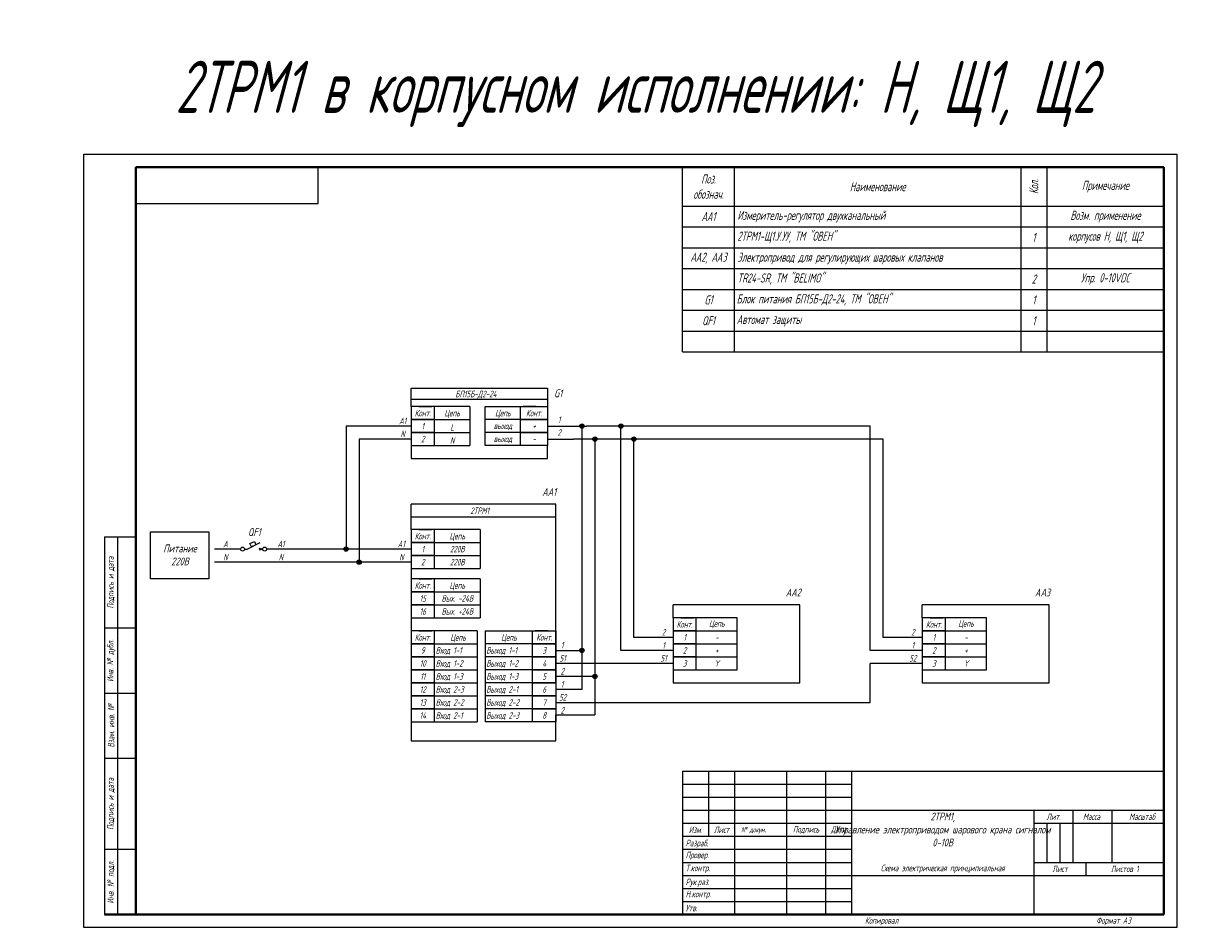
# Model space of a CAD drawing. Header units: millimetres. Extents: x -23 to 879, y 0 to 350.
# Tile 1 of 2: x -23 to 429, y 0 to 347. Entities that reach past the tile are written whole.
import ezdxf
from ezdxf.enums import TextEntityAlignment as Align

# ---------------------------------------------------------------- set-up
doc = ezdxf.new("R2010")
doc.units = ezdxf.units.MM
doc.styles.add('gost2304', font='Gost.shx', dxfattribs={"width": 0.8, "oblique": 15, "height": 2.5})
doc.styles.add('ДЛЯ текста', font='Gost.shx', dxfattribs={"width": 0.8, "oblique": 15, "height": 3.5})

msp = doc.modelspace()

# ---------------------------------------------------------------- hatches: boundary and pattern name
at = {"ltscale": 2}
h = msp.add_hatch(color=0, dxfattribs=at)
edge = h.paths.add_edge_path()
edge.add_arc((191.38, 192.55), 0.839, 0, 360)
h = msp.add_hatch(color=0, dxfattribs=at)
edge = h.paths.add_edge_path()
edge.add_arc((191.38, 192.55), 0.839, 0, 360)
h = msp.add_hatch(color=0, dxfattribs=at)
edge = h.paths.add_edge_path()
edge.add_arc((206.38, 192.55), 0.839, 0, 360)
h = msp.add_hatch(color=0, dxfattribs=at)
edge = h.paths.add_edge_path()
edge.add_arc((206.38, 192.55), 0.839, 0, 360)
h = msp.add_hatch(color=0, dxfattribs=at)
edge = h.paths.add_edge_path()
edge.add_arc((196.38, 187.55), 0.839, 0, 360)
h = msp.add_hatch(color=0, dxfattribs=at)
edge = h.paths.add_edge_path()
edge.add_arc((196.38, 187.55), 0.839, 0, 360)
h = msp.add_hatch(color=0, dxfattribs=at)
edge = h.paths.add_edge_path()
edge.add_arc((211.38, 187.55), 0.839, 0, 360)
h = msp.add_hatch(color=0, dxfattribs=at)
edge = h.paths.add_edge_path()
edge.add_arc((211.38, 187.55), 0.839, 0, 360)
h = msp.add_hatch(color=0, dxfattribs=at)
edge = h.paths.add_edge_path()
edge.add_arc((100.76, 145.29), 0.839, 0, 360)
h = msp.add_hatch(color=0, dxfattribs=at)
edge = h.paths.add_edge_path()
edge.add_arc((100.76, 145.29), 0.839, 0, 360)
h = msp.add_hatch(color=0, dxfattribs=at)
edge = h.paths.add_edge_path()
edge.add_arc((105.76, 140.29), 0.839, 0, 360)
h = msp.add_hatch(color=0, dxfattribs=at)
edge = h.paths.add_edge_path()
edge.add_arc((105.76, 140.29), 0.839, 0, 360)
h = msp.add_hatch(color=0, dxfattribs=at)
edge = h.paths.add_edge_path()
edge.add_arc((191.38, 106.41), 0.839, 0, 360)
h = msp.add_hatch(color=0, dxfattribs=at)
edge = h.paths.add_edge_path()
edge.add_arc((191.38, 106.41), 0.839, 0, 360)
h = msp.add_hatch(color=0, dxfattribs=at)
edge = h.paths.add_edge_path()
edge.add_arc((196.38, 96.41), 0.839, 0, 360)
h = msp.add_hatch(color=0, dxfattribs=at)
edge = h.paths.add_edge_path()
edge.add_arc((196.38, 96.41), 0.839, 0, 360)

# ---------------------------------------------------------------- linework, layer by layer
at = {"color": 0}
for p, q in [((0, 0), (0, 297)), ((0, 0), (0, 297)), ((90, 278), (90, 292)), ((90, 278), (90, 292)), ((20, 278), (90, 278)), ((20, 278), (90, 278)), ((20, 278), (90, 278)), ((20, 278), (90, 278)), ((128.72, 200.05), (133.72, 200.05)), ((128.72, 200.05), (133.72, 200.05)), ((173.82, 200.05), (168.82, 200.05)), ((173.82, 200.05), (168.82, 200.05)), ((128.72, 195.05), (133.72, 195.05)), ((128.72, 195.05), (133.72, 195.05)), ((173.82, 195.05), (168.82, 195.05)), ((173.82, 195.05), (168.82, 195.05)), ((8, 150), (8, 5)), ((8, 150), (20, 150)), ((13, 150), (13, 5)), ((128.72, 152.79), (133.72, 152.79)), ((61.75, 145.29), (62.75, 145.29)), ((62.75, 145.29), (67.75, 147.79)), ((67.36, 145.68), (68.14, 144.89)), ((67.36, 144.89), (68.14, 145.68)), ((68.75, 145.29), (67.75, 145.29)), ((128.72, 133.85), (133.72, 133.85)), ((229.34, 118.91), (234.34, 118.91)), ((229.34, 118.91), (234.34, 118.91)), ((325.12, 118.91), (330.12, 118.91)), ((325.12, 118.91), (330.12, 118.91)), ((8, 115), (20, 115)), ((128.72, 113.91), (133.72, 113.91)), ((178.41, 113.91), (173.41, 113.91)), ((229.34, 113.91), (234.34, 113.91)), ((229.34, 113.91), (234.34, 113.91)), ((325.12, 113.91), (330.12, 113.91)), ((325.12, 113.91), (330.12, 113.91)), ((128.72, 108.91), (133.72, 108.91)), ((178.41, 108.91), (173.41, 108.91)), ((229.34, 108.91), (234.34, 108.91)), ((229.34, 108.91), (234.34, 108.91)), ((325.12, 108.91), (330.12, 108.91)), ((325.12, 108.91), (330.12, 108.91)), ((128.72, 103.91), (133.72, 103.91)), ((178.41, 103.91), (173.41, 103.91)), ((8, 90), (20, 90)), ((128.72, 83.91), (133.72, 83.91)), ((178.41, 83.91), (173.41, 83.91)), ((128.72, 78.91), (133.72, 78.91)), ((178.41, 78.91), (173.41, 78.91)), ((8, 65), (20, 65)), ((230, 60), (230, 5)), ((230, 60), (415, 60)), ((230, 60), (230, 5)), ((240, 60), (240, 35)), ((240, 60), (240, 35)), ((250, 60), (250, 5)), ((270, 60), (270, 5)), ((285, 60), (285, 5)), ((295, 60), (295, 5)), ((230, 55), (295, 55)), ((230, 50), (295, 50)), ((230, 45), (295, 45)), ((295, 45), (415, 45)), ((365, 45), (365, 5)), ((380, 45), (380, 25)), ((395, 45), (395, 25)), ((230, 40), (295, 40)), ((365, 40), (415, 40)), ((370, 40), (370, 25)), ((375, 40), (375, 25)), ((230, 35), (295, 35)), ((8, 30), (20, 30)), ((230, 30), (295, 30)), ((230, 25), (295, 25)), ((365, 25), (415, 25)), ((385, 25), (385, 20)), ((230, 20), (295, 20)), ((295, 20), (415, 20)), ((230, 15), (295, 15)), ((230, 15), (295, 15)), ((230, 10), (295, 10)), ((230, 10), (295, 10)), ((230, 5), (415, 5)), ((230, 5), (415, 5))]:
    msp.add_line(p, q, dxfattribs=at)
at = {"color": 0, "lineweight": 40}
for p, q in [((20, 292), (20, 5)), ((415, 292), (20, 292)), ((20, 292), (20, 5)), ((415, 292), (415, 5)), ((415, 5), (8, 5))]:
    msp.add_line(p, q, dxfattribs=at)
at = {"color": 0, "ltscale": 100}
for p, q in [((236, 292), (230, 292)), ((242, 292), (236, 292)), ((250, 292), (242, 292)), ((320, 292), (250, 292)), ((360, 292), (250, 292)), ((383, 292), (320, 292)), ((370, 292), (360, 292)), ((360, 292), (360, 221)), ((415, 292), (370, 292)), ((370, 292), (370, 221)), ((393, 292), (383, 292)), ((415, 292), (393, 292)), ((415, 292), (415, 277)), ((125.76, 200.05), (125.76, 207.15)), ((125.76, 207.15), (178.18, 207.15)), ((125.76, 200.05), (125.76, 207.15)), ((125.76, 207.15), (178.18, 207.15)), ((178.18, 207.15), (178.18, 200.05)), ((178.18, 207.15), (178.18, 200.05)), ((148.33, 200.05), (148.33, 185.05)), ((148.33, 200.05), (148.33, 185.05)), ((125.76, 152.79), (125.76, 162.5)), ((181.38, 162.5), (125.76, 162.5)), ((181.38, 94.38), (181.38, 162.5)), ((60.25, 145.29), (50.25, 145.29)), ((125.76, 145.29), (70.25, 145.29)), ((125.76, 140.29), (50.25, 140.29)), ((134.72, 137.79), (152.26, 137.79)), ((134.72, 118.85), (152.26, 118.85)), ((151.08, 113.91), (151.08, 78.91)), ((154.26, 113.91), (154.26, 78.91))]:
    msp.add_line(p, q, dxfattribs=at)
at = {"color": 7}
for p, q in [((230, 221), (230, 292)), ((230, 292), (415, 292)), ((250, 221), (250, 292)), ((230, 277), (415, 277)), ((230, 269), (415, 269)), ((230, 261), (415, 261)), ((230, 253), (415, 253)), ((230, 245), (415, 245)), ((230, 245), (415, 245)), ((230, 237), (415, 237)), ((230, 237), (415, 237)), ((230, 229), (415, 229)), ((230, 229), (415, 229)), ((230, 221), (415, 221)), ((230, 221), (415, 221)), ((230, 221), (415, 221)), ((230, 60), (415, 60))]:
    msp.add_line(p, q, dxfattribs=at)
at = {"color": 0, "ltscale": 0.05}
for p, q in [((178.18, 202.8), (125.75, 202.8)), ((178.18, 202.8), (125.75, 202.8)), ((148.33, 200.05), (134.72, 200.05)), ((148.33, 200.05), (134.72, 200.05)), ((154.2, 200.05), (167.82, 200.05)), ((154.2, 185.05), (154.2, 200.05)), ((154.2, 200.05), (167.82, 200.05)), ((154.2, 185.05), (154.2, 200.05)), ((134.72, 195.05), (148.33, 195.05)), ((134.72, 195.05), (148.33, 195.05)), ((167.82, 195.05), (154.2, 195.05)), ((167.82, 195.05), (154.2, 195.05)), ((134.72, 190.05), (148.33, 190.05)), ((134.72, 190.05), (148.33, 190.05)), ((167.82, 190.05), (154.2, 190.05)), ((167.82, 190.05), (154.2, 190.05)), ((134.72, 185.05), (148.33, 185.05)), ((134.72, 185.05), (148.33, 185.05)), ((134.72, 185.05), (148.33, 185.05)), ((134.72, 185.05), (148.33, 185.05)), ((167.82, 185.05), (154.2, 185.05)), ((167.82, 185.05), (154.2, 185.05)), ((167.82, 185.05), (154.2, 185.05)), ((167.82, 185.05), (154.2, 185.05)), ((181.38, 157.53), (125.76, 157.53)), ((152.26, 152.79), (134.72, 152.79)), ((134.72, 147.79), (152.26, 147.79)), ((134.72, 142.79), (152.26, 142.79)), ((152.26, 133.85), (134.72, 133.85)), ((134.72, 128.85), (152.26, 128.85)), ((134.72, 123.85), (152.26, 123.85)), ((251.02, 118.91), (235.34, 118.91)), ((251.02, 118.91), (235.34, 118.91)), ((346.8, 118.91), (331.12, 118.91)), ((346.8, 118.91), (331.12, 118.91)), ((151.08, 113.91), (134.72, 113.91)), ((154.26, 113.91), (172.41, 113.91)), ((235.34, 113.91), (246.32, 113.91)), ((235.34, 113.91), (246.32, 113.91)), ((235.34, 113.91), (251.02, 113.91)), ((235.34, 113.91), (246.32, 113.91)), ((235.34, 113.91), (246.32, 113.91)), ((235.34, 113.91), (251.02, 113.91)), ((331.12, 113.91), (342.1, 113.91)), ((331.12, 113.91), (342.1, 113.91)), ((331.12, 113.91), (346.8, 113.91)), ((331.12, 113.91), (342.1, 113.91)), ((331.12, 113.91), (342.1, 113.91)), ((331.12, 113.91), (346.8, 113.91)), ((134.72, 108.91), (151.08, 108.91)), ((134.72, 108.91), (151.08, 108.91)), ((134.72, 108.91), (151.08, 108.91)), ((172.41, 108.91), (154.26, 108.91)), ((172.41, 108.91), (155.26, 108.91)), ((172.41, 108.91), (155.26, 108.91)), ((235.34, 108.91), (246.32, 108.91)), ((235.34, 108.91), (251.02, 108.91)), ((235.34, 108.91), (246.32, 108.91)), ((235.34, 108.91), (251.02, 108.91)), ((331.12, 108.91), (342.1, 108.91)), ((331.12, 108.91), (346.8, 108.91)), ((331.12, 108.91), (342.1, 108.91)), ((331.12, 108.91), (346.8, 108.91)), ((134.72, 103.91), (151.08, 103.91)), ((134.72, 103.91), (151.08, 103.91)), ((172.41, 103.91), (154.26, 103.91)), ((172.41, 103.91), (155.26, 103.91)), ((235.34, 103.91), (251.02, 103.91)), ((235.34, 103.91), (251.02, 103.91)), ((331.12, 103.91), (346.8, 103.91)), ((331.12, 103.91), (346.8, 103.91)), ((134.72, 98.91), (151.08, 98.91)), ((172.41, 98.91), (154.26, 98.91)), ((235.34, 98.91), (251.02, 98.91)), ((235.34, 98.91), (251.02, 98.91)), ((331.12, 98.91), (346.8, 98.91)), ((331.12, 98.91), (346.8, 98.91)), ((134.72, 93.91), (151.08, 93.91)), ((134.72, 93.91), (151.08, 93.91)), ((134.72, 93.91), (151.08, 93.91)), ((172.41, 93.91), (154.26, 93.91)), ((172.41, 93.91), (154.26, 93.91)), ((172.41, 93.91), (154.26, 93.91)), ((134.72, 88.91), (151.08, 88.91)), ((172.41, 88.91), (154.26, 88.91)), ((134.72, 83.91), (151.08, 83.91)), ((134.72, 83.91), (151.08, 83.91)), ((172.41, 83.91), (154.26, 83.91)), ((172.41, 83.91), (154.26, 83.91)), ((134.72, 78.91), (151.08, 78.91)), ((134.72, 78.91), (151.08, 78.91)), ((172.41, 78.91), (154.26, 78.91)), ((172.41, 78.91), (154.26, 78.91))]:
    msp.add_line(p, q, dxfattribs=at)
for p, q in [((125.76, 192.55), (100.76, 192.55)), ((100.76, 192.55), (100.76, 145.29)), ((125.76, 192.55), (100.76, 192.55)), ((100.76, 192.55), (100.76, 145.29)), ((178.18, 192.55), (193.18, 192.55)), ((178.18, 192.55), (193.18, 192.55)), ((191.38, 192.55), (191.38, 106.41)), ((191.38, 192.55), (191.38, 106.41)), ((204.78, 192.55), (193.18, 192.55)), ((204.78, 192.55), (193.18, 192.55)), ((302.15, 192.55), (204.78, 192.55)), ((206.38, 106.41), (206.38, 192.55)), ((206.38, 106.41), (206.38, 192.55)), ((302.15, 106.41), (302.15, 192.55)), ((302.15, 106.41), (302.15, 192.55)), ((125.76, 187.55), (105.76, 187.55)), ((105.76, 187.55), (105.76, 140.29)), ((125.76, 187.55), (105.76, 187.55)), ((105.76, 187.55), (105.76, 140.29)), ((178.18, 187.55), (188.18, 187.55)), ((178.18, 187.55), (188.18, 187.55)), ((209.78, 187.55), (188.18, 187.55)), ((209.78, 187.55), (188.18, 187.55)), ((196.38, 187.55), (196.38, 96.41)), ((196.38, 187.55), (196.38, 96.41)), ((307.15, 187.55), (209.78, 187.55)), ((211.38, 111.41), (211.38, 187.55)), ((211.38, 111.41), (211.38, 187.55)), ((307.15, 111.41), (307.15, 187.55)), ((307.15, 111.41), (307.15, 187.55)), ((125.76, 185.05), (125.76, 180.05)), ((125.76, 185.05), (125.76, 180.05)), ((178.18, 180.05), (178.18, 185.05)), ((178.18, 180.05), (178.18, 185.05)), ((125.76, 180.05), (178.18, 180.05)), ((125.76, 180.05), (178.18, 180.05)), ((152.26, 152.79), (152.26, 137.79)), ((125.76, 137.79), (125.76, 133.85)), ((152.26, 133.85), (152.26, 118.85)), ((275.15, 123.91), (226.38, 123.91)), ((226.38, 118.91), (226.38, 123.91)), ((275.15, 123.91), (226.38, 123.91)), ((226.38, 118.91), (226.38, 123.91)), ((275.15, 118.91), (275.15, 123.91)), ((275.15, 118.91), (275.15, 123.91)), ((370.93, 123.91), (322.15, 123.91)), ((322.15, 118.91), (322.15, 123.91)), ((370.93, 123.91), (322.15, 123.91)), ((322.15, 118.91), (322.15, 123.91)), ((370.93, 118.91), (370.93, 123.91)), ((370.93, 118.91), (370.93, 123.91)), ((125.76, 118.85), (125.76, 113.91)), ((251.02, 103.91), (251.02, 118.91)), ((251.02, 103.91), (251.02, 118.91)), ((275.15, 93.91), (275.15, 118.91)), ((275.15, 93.91), (275.15, 118.91)), ((346.8, 103.91), (346.8, 118.91)), ((346.8, 103.91), (346.8, 118.91)), ((370.93, 93.91), (370.93, 118.91)), ((370.93, 93.91), (370.93, 118.91)), ((251.02, 98.91), (251.02, 113.91)), ((251.02, 98.91), (251.02, 113.91)), ((346.8, 98.91), (346.8, 113.91)), ((346.8, 98.91), (346.8, 113.91)), ((226.38, 111.41), (211.38, 111.41)), ((226.38, 111.41), (211.38, 111.41)), ((322.15, 111.41), (307.15, 111.41)), ((322.15, 111.41), (307.15, 111.41)), ((181.38, 106.41), (191.38, 106.41)), ((181.38, 106.41), (191.38, 106.41)), ((191.38, 106.41), (191.38, 91.41)), ((211.38, 106.41), (206.38, 106.41)), ((211.38, 106.41), (206.38, 106.41)), ((226.38, 106.41), (211.38, 106.41)), ((226.38, 106.41), (211.38, 106.41)), ((307.15, 106.41), (302.15, 106.41)), ((307.15, 106.41), (302.15, 106.41)), ((322.15, 106.41), (307.15, 106.41)), ((322.15, 106.41), (307.15, 106.41)), ((226.38, 101.41), (181.38, 101.41)), ((226.38, 101.41), (181.38, 101.41)), ((226.38, 103.91), (226.38, 98.91)), ((226.38, 103.91), (226.38, 98.91)), ((322.15, 101.41), (302.15, 101.41)), ((322.15, 101.41), (302.15, 101.41)), ((302.15, 86.41), (302.15, 101.41)), ((322.15, 103.91), (322.15, 98.91)), ((322.15, 103.91), (322.15, 98.91)), ((191.38, 96.41), (181.38, 96.41)), ((191.38, 96.41), (181.38, 96.41)), ((196.38, 96.41), (191.38, 96.41)), ((196.38, 96.41), (191.38, 96.41)), ((196.38, 96.41), (196.38, 81.63)), ((226.38, 98.91), (226.38, 93.91)), ((226.38, 98.91), (226.38, 93.91)), ((322.15, 98.91), (322.15, 93.91)), ((322.15, 98.91), (322.15, 93.91)), ((191.38, 91.41), (181.38, 91.41)), ((226.38, 93.91), (275.15, 93.91)), ((226.38, 93.91), (275.15, 93.91)), ((322.15, 93.91), (370.93, 93.91)), ((322.15, 93.91), (370.93, 93.91)), ((181.38, 86.41), (302.15, 86.41)), ((125.76, 81.63), (125.76, 71.63)), ((181.38, 71.63), (181.38, 81.63)), ((181.38, 81.63), (196.38, 81.63)), ((125.76, 71.63), (181.38, 71.63))]:
    msp.add_line(p, q)
at = {"color": 0}
msp.add_lwpolyline([(0, 297), (420, 297), (420, 0), (0, 0)], close=True, dxfattribs=at)
at = {"color": 0, "ltscale": 0.05}
for points in [[(125.76, 195.05), (134.72, 195.05), (134.72, 200.05), (125.76, 200.05)], [(125.76, 195.05), (134.72, 195.05), (134.72, 200.05), (125.76, 200.05)], [(178.18, 195.05), (167.82, 195.05), (167.82, 200.05), (178.18, 200.05)], [(178.18, 195.05), (167.82, 195.05), (167.82, 200.05), (178.18, 200.05)], [(125.76, 190.05), (134.72, 190.05), (134.72, 195.05), (125.76, 195.05)], [(125.76, 190.05), (134.72, 190.05), (134.72, 195.05), (125.76, 195.05)], [(178.18, 190.05), (167.82, 190.05), (167.82, 195.05), (178.18, 195.05)], [(178.18, 190.05), (167.82, 190.05), (167.82, 195.05), (178.18, 195.05)], [(125.76, 185.05), (134.72, 185.05), (134.72, 190.05), (125.76, 190.05)], [(125.76, 185.05), (134.72, 185.05), (134.72, 190.05), (125.76, 190.05)], [(178.18, 185.05), (167.82, 185.05), (167.82, 190.05), (178.18, 190.05)], [(178.18, 185.05), (167.82, 185.05), (167.82, 190.05), (178.18, 190.05)], [(125.76, 147.79), (134.72, 147.79), (134.72, 152.79), (125.76, 152.79)], [(125.76, 142.79), (134.72, 142.79), (134.72, 147.79), (125.76, 147.79)], [(125.76, 137.79), (134.72, 137.79), (134.72, 142.79), (125.76, 142.79)], [(125.76, 128.85), (134.72, 128.85), (134.72, 133.85), (125.76, 133.85)], [(125.76, 123.85), (134.72, 123.85), (134.72, 128.85), (125.76, 128.85)], [(125.76, 118.85), (134.72, 118.85), (134.72, 123.85), (125.76, 123.85)], [(226.38, 113.91), (235.34, 113.91), (235.34, 118.91), (226.38, 118.91)], [(226.38, 113.91), (235.34, 113.91), (235.34, 118.91), (226.38, 118.91)], [(322.15, 113.91), (331.12, 113.91), (331.12, 118.91), (322.15, 118.91)], [(322.15, 113.91), (331.12, 113.91), (331.12, 118.91), (322.15, 118.91)], [(125.76, 108.91), (134.72, 108.91), (134.72, 113.91), (125.76, 113.91)], [(181.38, 108.91), (172.41, 108.91), (172.41, 113.91), (181.38, 113.91)], [(226.38, 108.91), (235.34, 108.91), (235.34, 113.91), (226.38, 113.91)], [(226.38, 108.91), (235.34, 108.91), (235.34, 113.91), (226.38, 113.91)], [(322.15, 108.91), (331.12, 108.91), (331.12, 113.91), (322.15, 113.91)], [(322.15, 108.91), (331.12, 108.91), (331.12, 113.91), (322.15, 113.91)], [(125.76, 103.91), (134.72, 103.91), (134.72, 108.91), (125.76, 108.91)], [(181.38, 103.91), (172.41, 103.91), (172.41, 108.91), (181.38, 108.91)], [(226.38, 103.91), (235.34, 103.91), (235.34, 108.91), (226.38, 108.91)], [(226.38, 103.91), (235.34, 103.91), (235.34, 108.91), (226.38, 108.91)], [(322.15, 103.91), (331.12, 103.91), (331.12, 108.91), (322.15, 108.91)], [(322.15, 103.91), (331.12, 103.91), (331.12, 108.91), (322.15, 108.91)], [(125.76, 98.91), (134.72, 98.91), (134.72, 103.91), (125.76, 103.91)], [(181.38, 98.91), (172.41, 98.91), (172.41, 103.91), (181.38, 103.91)], [(226.38, 98.91), (235.34, 98.91), (235.34, 103.91), (226.38, 103.91)], [(226.38, 98.91), (235.34, 98.91), (235.34, 103.91), (226.38, 103.91)], [(322.15, 98.91), (331.12, 98.91), (331.12, 103.91), (322.15, 103.91)], [(322.15, 98.91), (331.12, 98.91), (331.12, 103.91), (322.15, 103.91)], [(125.76, 93.91), (134.72, 93.91), (134.72, 98.91), (125.76, 98.91)], [(181.38, 93.91), (172.41, 93.91), (172.41, 98.91), (181.38, 98.91)], [(125.76, 88.91), (134.72, 88.91), (134.72, 93.91), (125.76, 93.91)], [(181.38, 88.91), (172.41, 88.91), (172.41, 93.91), (181.38, 93.91)], [(125.76, 83.91), (134.72, 83.91), (134.72, 88.91), (125.76, 88.91)], [(181.38, 83.91), (172.41, 83.91), (172.41, 88.91), (181.38, 88.91)], [(125.76, 78.91), (134.72, 78.91), (134.72, 83.91), (125.76, 83.91)], [(181.38, 78.91), (172.41, 78.91), (172.41, 83.91), (181.38, 83.91)]]:
    msp.add_lwpolyline(points, close=True, dxfattribs=at)
at = {"color": 0, "ltscale": 100}
msp.add_lwpolyline([(25.69, 151.9), (48.09, 151.9), (48.09, 133.85), (25.69, 133.85)], close=True, dxfattribs=at)
at = {"color": 0, "ltscale": 0.008}
msp.add_lwpolyline([(63.83, 147.42), (65.53, 148.26), (66.16, 146.99), (64.47, 146.15)], close=True, dxfattribs=at)
at = {"color": 0, "ltscale": 2}
for centre in [(191.38, 192.55), (191.38, 192.55), (206.38, 192.55), (206.38, 192.55), (196.38, 187.55), (196.38, 187.55), (211.38, 187.55), (211.38, 187.55), (100.76, 145.29), (100.76, 145.29), (105.76, 140.29), (105.76, 140.29), (191.38, 106.41), (191.38, 106.41), (196.38, 96.41), (196.38, 96.41)]:
    msp.add_circle(centre, 0.839, dxfattribs=at)
at = {"color": 0}
for centre in [(61, 145.29), (69.5, 145.29)]:
    msp.add_circle(centre, 0.75, dxfattribs=at)

# ---------------------------------------------------------------- texts
at = {"color": 0, "style": 'gost2304', "oblique": 15, "width": 0.8}
for s, p in [('БП15Б-Д2-24', (150.65, 204.86)), ('БП15Б-Д2-24', (150.65, 204.86)), ('A1', (122.52, 194.52)), ('A1', (122.52, 194.52)), ('Конт.', (130.24, 197.55)), ('Конт.', (130.24, 197.55)), ('Цепь', (141.53, 197.55)), ('Цепь', (141.53, 197.55)), ('Цепь', (161.01, 197.55)), ('Цепь', (161.01, 197.55)), ('Конт.', (173, 197.55)), ('Конт.', (173, 197.55)), ('N', (122.52, 189.52)), ('N', (122.52, 189.52)), ('1', (130.24, 192.55)), ('1', (130.24, 192.55)), ('L', (141.53, 192.05)), ('L', (141.53, 192.05)), ('выход', (161.01, 192.62)), ('выход', (161.01, 192.62)), ('+', (173, 192.55)), ('+', (173, 192.55)), ('2', (130.24, 187.55)), ('2', (130.24, 187.55)), ('N', (141.53, 187.05)), ('N', (141.53, 187.05)), ('выход', (161.01, 187.62)), ('выход', (161.01, 187.62)), ('-', (173, 187.55)), ('-', (173, 187.55)), ('2ТРМ1', (152.1, 160.03)), ('Конт.', (130.24, 150.29)), ('Цепь', (143.49, 150.29)), ('A', (54.41, 147.25)), ('A1', (75.75, 147.25)), ('A1', (122.03, 147.25)), ('1', (130.24, 145.29)), ('220В', (143.49, 145.29)), ('N', (54.41, 142.25)), ('N', (75.75, 142.25)), ('N', (122.03, 142.25)), ('2', (130.24, 140.29)), ('220В', (143.49, 140.29)), ('Конт.', (130.24, 131.35)), ('Цепь', (143.49, 131.35)), ('15', (130.24, 126.35)), ('Вых. -24В', (143.52, 126.35)), ('16', (130.24, 121.35)), ('Вых. +24В', (143.52, 121.35)), ('Конт.', (230.86, 116.41)), ('Конт.', (230.86, 116.41)), ('Конт.', (326.64, 116.41)), ('Конт.', (326.64, 116.41)), ('2', (222.75, 113.37)), ('2', (222.75, 113.37)), ('2', (318.53, 113.37)), ('2', (318.53, 113.37)), ('Конт.', (130.24, 111.41)), ('Цепь', (143.8, 111.41)), ('Цепь', (163.34, 111.41)), ('Конт.', (176.9, 111.41)), ('1', (183.78, 108.37)), ('1', (183.78, 108.37)), ('1', (222.75, 108.37)), ('1', (222.75, 108.37)), ('1', (230.86, 111.41)), ('1', (230.86, 111.41)), ('1', (318.53, 108.37)), ('1', (318.53, 108.37)), ('1', (326.64, 111.41)), ('1', (326.64, 111.41)), ('9', (130.24, 106.41)), ('3', (176.9, 106.41)), ('51', (183.97, 103.37)), ('51', (222.75, 103.37)), ('2', (230.86, 106.41)), ('2', (230.86, 106.41)), ('52', (318.53, 103.37)), ('2', (326.64, 106.41)), ('2', (326.64, 106.41)), ('10', (130.24, 101.41)), ('4', (176.9, 101.41)), ('2', (183.87, 98.37)), ('2', (183.87, 98.37)), ('3', (230.86, 101.41)), ('3', (230.86, 101.41)), ('3', (326.64, 101.41)), ('3', (326.64, 101.41)), ('11', (130.24, 96.41)), ('5', (176.9, 96.41)), ('12', (130.24, 91.41)), ('6', (176.9, 91.41)), ('1', (183.78, 93.37)), ('1', (183.78, 93.37)), ('13', (130.24, 86.41)), ('7', (176.9, 86.41)), ('52', (183.97, 88.37)), ('14', (130.24, 81.41)), ('8', (176.9, 81.41)), ('2', (183.87, 83.37)), ('2', (183.87, 83.37))]:
    msp.add_text(s, height=2.5, dxfattribs=at).set_placement(p, align=Align.MIDDLE_CENTER)
for s, p in [('Вход 1-1', (135.19, 106.41)), ('Выход 1-1', (154.61, 106.41)), ('Вход 1-2', (135.19, 101.41)), ('Выход 1-2', (154.61, 101.41)), ('Вход 1-3', (135.19, 96.41)), ('Выход 1-3', (154.61, 96.41)), ('Вход 2-3', (135.19, 91.41)), ('Выход 2-1', (154.61, 91.41)), ('Вход 2-2', (135.19, 86.41)), ('Выход 2-2', (154.61, 86.41)), ('Вход 2-1', (135.19, 81.41)), ('Выход 2-3', (154.61, 81.41))]:
    msp.add_text(s, height=2.5, dxfattribs=at).set_placement(p, align=Align.MIDDLE_LEFT)
at = {"color": 7, "linetype": 'Continuous'}
for s, insert, char_height, width, attachment_point, style in [('{\\C256;2ТРМ1 в корпусном исполнении: Н, Щ1, Щ2}', (211.86, 320.1), 20, 520.798, 5, 'ДЛЯ текста'), ('\\A1;Поз.\\Pобознач.', (240, 284.5), 3.5, 20, 5, 'ДЛЯ текста'), ('\\A1;Наименование', (305, 284.5), 3.5, 110, 5, 'ДЛЯ текста'), ('\\A1;Примечание', (392.5, 284.5), 3.5, 45, 5, 'ДЛЯ текста'), ('\\A1;AA1', (240, 273), 3.5, 20, 5, 'ДЛЯ текста'), ('\\A1;1', (365, 265), 3.5, 10, 5, 'ДЛЯ текста'), ('\\A1;AA2, AA3', (240, 257), 3.5, 20, 5, 'ДЛЯ текста'), ('\\A1;2', (365, 249), 3.5, 10, 5, 'ДЛЯ текста'), ('\\A1;G1', (240, 241), 3.5, 20, 5, 'ДЛЯ текста'), ('\\A1;1', (365, 241), 3.5, 10, 5, 'ДЛЯ текста'), ('\\A1;1', (365, 241), 3.5, 10, 5, 'ДЛЯ текста'), ('\\A1;QF1', (240, 233), 3.5, 20, 5, 'ДЛЯ текста'), ('\\A1;Автомат защиты', (250.84, 233), 3.5, 110, 4, 'ДЛЯ текста'), ('\\A1;1', (365, 233), 3.5, 10, 5, 'ДЛЯ текста'), ('\\A1;Цепь', (243.18, 116.41), 2.5, 15.6834, 5, 'gost2304'), ('\\A1;Цепь', (243.18, 116.41), 2.5, 15.6834, 5, 'gost2304'), ('\\A1;Цепь', (338.96, 116.41), 2.5, 15.6834, 5, 'gost2304'), ('\\A1;Цепь', (338.96, 116.41), 2.5, 15.6834, 5, 'gost2304'), ('\\A1;-', (243.18, 111.41), 2.5, 15.6834, 5, 'gost2304'), ('\\A1;-', (243.18, 111.41), 2.5, 15.6834, 5, 'gost2304'), ('\\A1;-', (338.96, 111.41), 2.5, 15.6834, 5, 'gost2304'), ('\\A1;-', (338.96, 111.41), 2.5, 15.6834, 5, 'gost2304'), ('\\A1;+', (243.18, 106.41), 2.5, 15.6834, 5, 'gost2304'), ('\\A1;+', (243.18, 106.41), 2.5, 15.6834, 5, 'gost2304'), ('\\A1;+', (338.96, 106.41), 2.5, 15.6834, 5, 'gost2304'), ('\\A1;+', (338.96, 106.41), 2.5, 15.6834, 5, 'gost2304'), ('\\A1;Y', (243.18, 101.41), 2.5, 15.6834, 5, 'gost2304'), ('\\A1;Y', (243.18, 101.41), 2.5, 15.6834, 5, 'gost2304'), ('\\A1;Y', (338.96, 101.41), 2.5, 15.6834, 5, 'gost2304'), ('\\A1;Y', (338.96, 101.41), 2.5, 15.6834, 5, 'gost2304')]:
    msp.add_mtext(s, dxfattribs=dict(at, insert=insert, char_height=char_height, width=width, attachment_point=attachment_point, style=style))
at = {"color": 7, "linetype": 'Continuous', "insert": (365, 284.5), "char_height": 3.5, "width": 15, "attachment_point": 5, "rotation": 90, "style": 'ДЛЯ текста'}
msp.add_mtext('\\A1;Кол.', dxfattribs=at)
at = {"color": 7, "linetype": 'Continuous', "char_height": 3.5, "line_spacing_factor": 1.371429, "style": 'ДЛЯ текста'}
for s, insert, width, attachment_point in [('\\A1;Возм. применение\\Pкорпусов Н, Щ1, Щ2', (392.5, 269), 45, 5), ('\\pxql;{\\C0;Измеритель-регулятор двухканальный \\P2ТРМ1-Щ1.У.УУ, ТМ "ОВЕН"}', (306.1, 269), 110, 5), ('\\pxql;{\\C0;Электропривод для регулирующих шаровых клапанов\\PTR24-SR, ТМ "BELIMO"}', (306.1, 253), 110, 5), ('\\A1;Упр. 0-10VDC', (392.5, 249), 45, 5), ('{\\C0;Блок питания БП15Б-Д2-24, ТМ "ОВЕН"}', (250.83, 241), 110, 4)]:
    msp.add_mtext(s, dxfattribs=dict(at, insert=insert, width=width, attachment_point=attachment_point))
at = {"color": 0, "style": 'gost2304'}
for s, insert, char_height, width, attachment_point in [('1', (182.67, 195.05), 2.5, 8.9641, 5), ('1', (182.67, 195.05), 2.5, 8.9641, 5), ('2', (182.67, 190.05), 2.5, 8.9641, 5), ('2', (182.67, 190.05), 2.5, 8.9641, 5), ('\\A1;Питание\\P220В', (36.98, 143.07), 3, 39.9795, 5), ('{\\H1.2x;\\C256;2ТРМ1,\\PУправление электроприводом шарового крана сигналом 0-10В\\P\\P\\H0.83333x;Схема электрическая принципиальная}', (330, 32.5), 2.5, 70, 5), ('\\pi4.8281;Лит.', (365, 42.5), 2.5, 15, 4), ('\\pi3.8575;Масса ', (380, 42.5), 2.5, 15, 4), ('\\pi4.2529;Масштаб', (404.46, 42.5), 2.5, 18.918, 5), ('Изм.', (235, 37.5), 2.5, 10, 5), ('Лист', (245, 37.5), 2.5, 10, 5), ('{\\H0.83333x;№ докум}.', (257.33, 37.5), 2.5, 20, 5), ('Подпись', (277.5, 37.5), 2.5, 15, 5), ('Дата', (290, 37.5), 2.5, 10, 5), (' Разраб.', (230, 32.06), 2.5, 20, 4), (' Провер.', (230, 27.5), 2.5, 20, 4), (' Т.контр.', (230, 22.5), 2.5, 20, 4), ('{\\Q10;Лист  }', (375.08, 22.5), 2.5, 20, 5), ('{\\Q10;Листов 1}', (400, 22.5), 2.5, 30, 5), (' Рук.раз.', (230, 17.15), 2.5, 20, 4), (' Н.контр.', (230, 12.5), 2.5, 20, 4), (' Утв.', (230, 7.44), 2.5, 20, 4)]:
    msp.add_mtext(s, dxfattribs=dict(at, insert=insert, char_height=char_height, width=width, attachment_point=attachment_point))
at = {"color": 0, "char_height": 2.5, "attachment_point": 5, "rotation": 90, "style": 'gost2304'}
for s, insert, width in [('{\\Q10;Подпись и дата}', (10.5, 132.5), 35), ('{\\Q10;Инв. № дубл.}', (10.5, 102.5), 25), ('{\\Q10;Взам. инв. №}', (10.5, 77.5), 25), ('{\\Q10;Подпись и дата}', (10.5, 47.5), 35), ('\\pt24;{\\Q10;Инв. № подл.}', (10.5, 17.5), 25)]:
    msp.add_mtext(s, dxfattribs=dict(at, insert=insert, width=width))
at = {"color": 0, "lineweight": 15, "char_height": 2.5, "width": 23.5385, "attachment_point": 1, "style": 'gost2304'}
for s, insert in [('Копировал', (300.12, 3.93)), ('Формат A3', (389, 3.93))]:
    msp.add_mtext(s, dxfattribs=dict(at, insert=insert))
at = {"color": 0, "style": 'gost2304', "oblique": 15, "width": 0.8, "flags": 8}
for tag, p in [('G1', (182.26, 203.63)), ('G1', (182.26, 203.63)), ('AA1', (178.82, 165.72)), ('QF1', (65.53, 150.36)), ('AA2', (272.59, 127.12)), ('AA3', (368.37, 127.12))]:
    msp.add_attdef(tag, text='QF1', height=3, dxfattribs=at).set_placement(p, align=Align.CENTER)

doc.saveas('drawing.dxf')
